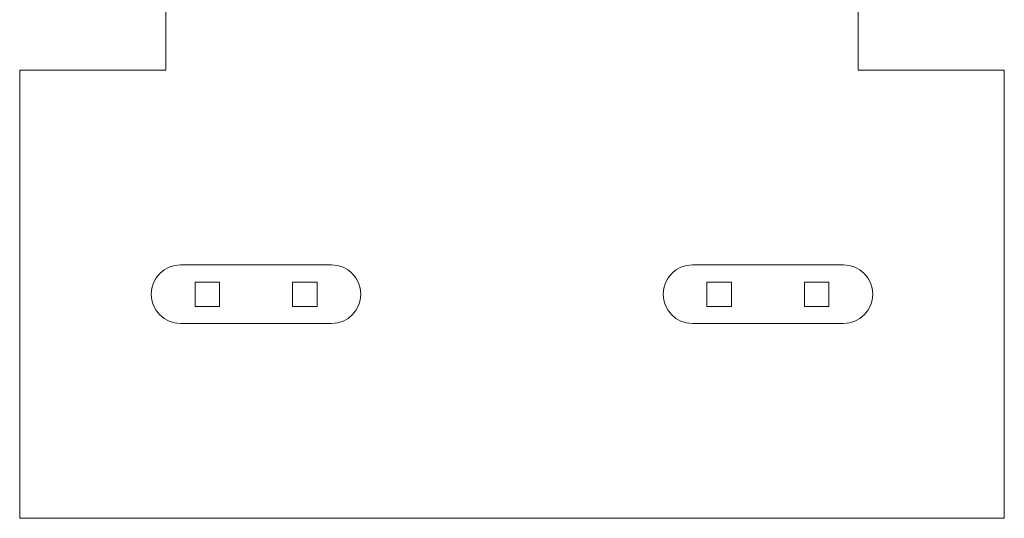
# Model space of a CAD drawing. Header units: millimetres. Extents: x -40905 to 48254, y -76282 to -42687.
# Tile 1 of 23: x -40905 to -20705, y -74558 to -64324. Entities that reach past the tile are written whole.
import ezdxf

# ---------------------------------------------------------------- set-up
doc = ezdxf.new("R2010")
doc.units = ezdxf.units.MM

msp = doc.modelspace()

# ---------------------------------------------------------------- linework, layer by layer
at = {"color": 5, "lineweight": 5}
for points in [[(-37905.4, -61457.5), (-37905.4, -65357.5), (-40905.4, -65357.5), (-40905.4, -74557.5), (-20705.4, -74557.5), (-20705.4, -65357.5), (-23705.4, -65357.5), (-23705.4, -61457.5)], [(-37305.4, -69707.5), (-36805.4, -69707.5), (-36805.4, -70207.5), (-37305.4, -70207.5)], [(-35305.4, -69707.5), (-34805.4, -69707.5), (-34805.4, -70207.5), (-35305.4, -70207.5)], [(-26805.4, -69707.5), (-26305.4, -69707.5), (-26305.4, -70207.5), (-26805.4, -70207.5)], [(-24805.4, -69707.5), (-24305.4, -69707.5), (-24305.4, -70207.5), (-24805.4, -70207.5)]]:
    msp.add_lwpolyline(points, close=True, dxfattribs=at)
for points in [[(-37605.4, -69357.5), (-34505.4, -69357.5, -1), (-34505.4, -70557.5), (-37605.4, -70557.5, -1)], [(-27105.4, -69357.5), (-24005.4, -69357.5, -1), (-24005.4, -70557.5), (-27105.4, -70557.5, -1)]]:
    msp.add_lwpolyline(points, format="xyb", close=True, dxfattribs=at)

doc.saveas('drawing.dxf')
